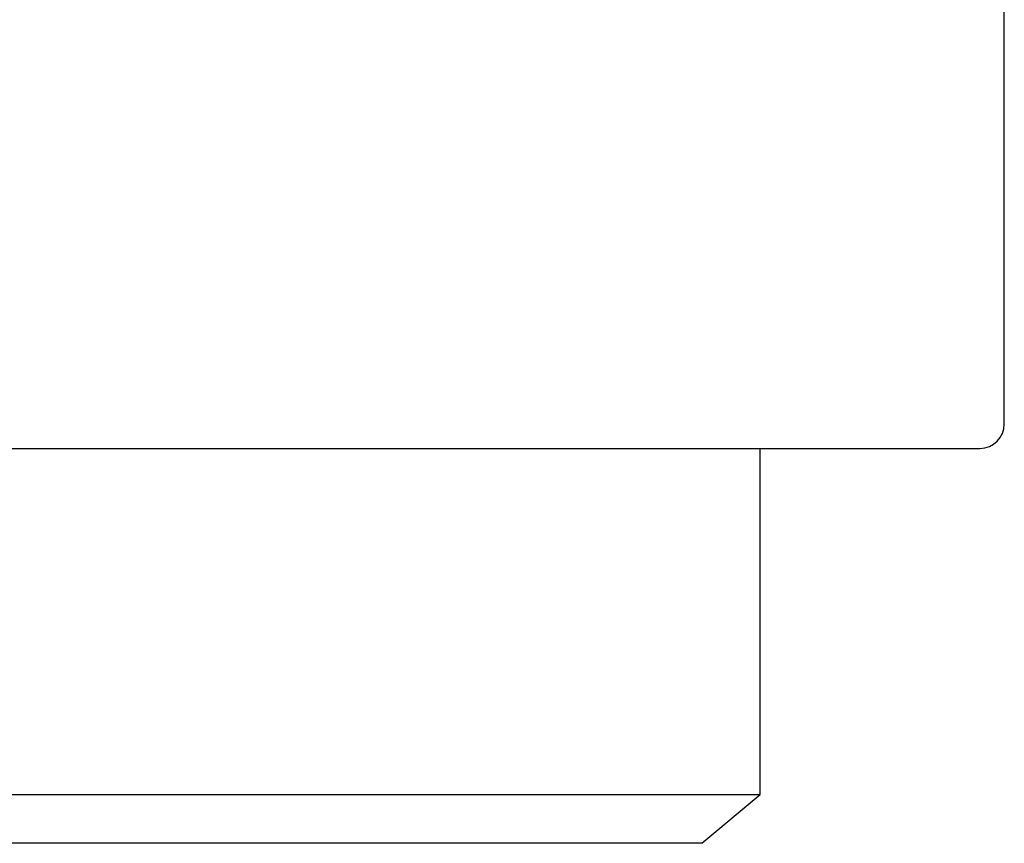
# Model space of a CAD drawing. Header units: millimetres. Extents: x 8 to 552, y 12 to 759.
# Tile 45 of 55: x 353.59 to 361.65, y 338.08 to 344.83. Entities that reach past the tile are written whole.
import ezdxf

# ---------------------------------------------------------------- set-up
doc = ezdxf.new("R2010")
doc.units = ezdxf.units.MM

msp = doc.modelspace()

# ---------------------------------------------------------------- linework, layer by layer
at = {"color": 7, "linetype": 'Continuous', "lineweight": 30}
for p, q in [((361.6545, 341.5176), (361.6545, 346.3176)), ((332.8545, 341.3176), (361.4545, 341.3176)), ((359.6545, 338.4836), (359.6545, 341.3176)), ((334.6545, 338.4836), (359.6545, 338.4836)), ((359.1778, 338.0836), (359.6545, 338.4836)), ((359.1778, 338.0836), (335.1312, 338.0836))]:
    msp.add_line(p, q, dxfattribs=at)
msp.add_arc((361.4545, 341.5176), 0.2, 270, 0, dxfattribs=at)

doc.saveas('drawing.dxf')
